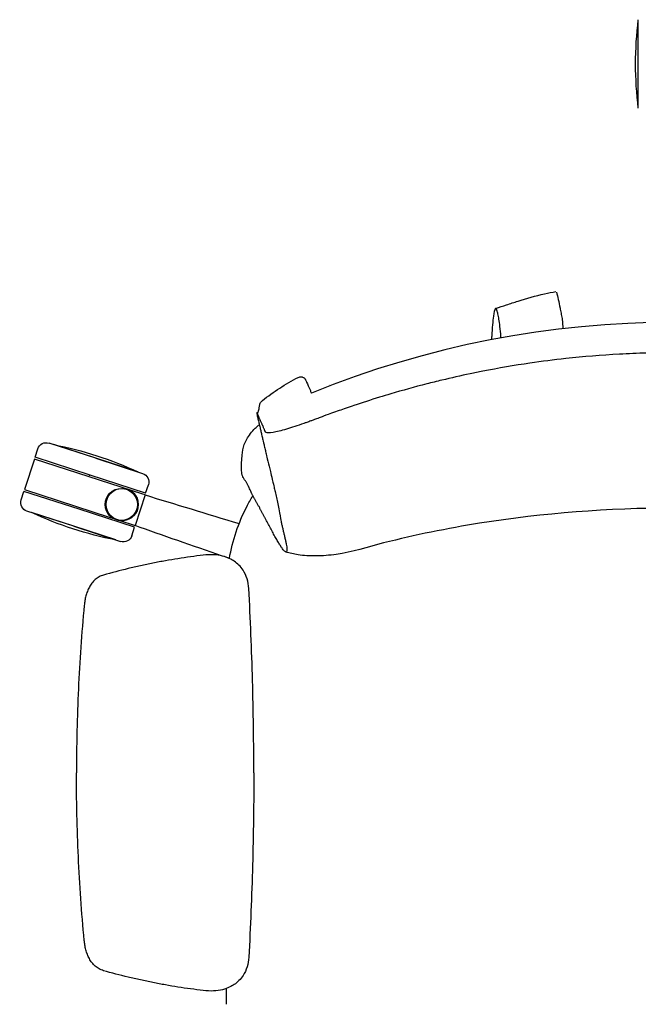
# Model space of a CAD drawing. Header units: metres. Extents: x 1.1 to 14.9, y -7.2 to 0.
# Tile 15 of 22: x 7.947 to 8.293, y -2.544 to -1.993. Entities that reach past the tile are written whole.
import ezdxf

# ---------------------------------------------------------------- set-up
doc = ezdxf.new("R2010")
doc.units = ezdxf.units.M
doc.header["$MEASUREMENT"] = 0
doc.layers.add('2D_Any', color=251, linetype='Continuous')
doc.layers.add('72_AIX_TNKFLEX_D3_FLEX_RUEDA_ESTANDAR', color=7, linetype='Continuous')

# ---------------------------------------------------------------- blocks, each defined once
blk = doc.blocks.new('72AIX_TNKFLEX_D3_CRON_RUEDA_1')
blk.add_circle((0, 0), 0.009000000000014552)
blk.add_point((0.009999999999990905, 0.02200000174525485, -0.06900000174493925))
blk = doc.blocks.new('2D_fLEX')
at = {"layer": '2D_Any'}
for p, q in [((-0.01960123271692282, 0.6612679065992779), (-0.01960123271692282, 0.6860159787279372)), ((-0.01960123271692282, 0.636519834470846), (-0.01960123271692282, 0.6612679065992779)), ((-0.3568676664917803, 0.441306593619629), (-0.3553230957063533, 0.4460602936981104)), ((-0.322867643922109, 0.4407756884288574), (-0.3490227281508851, 0.4492704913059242)), ((-0.32286764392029, 0.4407756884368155), (-0.3464044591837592, 0.4484232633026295)), ((-0.3259583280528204, 0.4312635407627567), (-0.3568676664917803, 0.4413065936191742)), ((-0.3228676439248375, 0.4407756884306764), (-0.2967146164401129, 0.4322745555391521)), ((-0.2993308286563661, 0.4331281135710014), (-0.3228676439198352, 0.4407756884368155)), ((-0.3571766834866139, 0.4403555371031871), (-0.3627389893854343, 0.4232365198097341)), ((-0.2965313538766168, 0.4206506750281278), (-0.3571766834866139, 0.4403555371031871)), ((-0.2950489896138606, 0.4212204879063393), (-0.3259583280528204, 0.4312635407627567)), ((-0.2950489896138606, 0.421220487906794), (-0.2935044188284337, 0.4259741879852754)), ((-0.3645925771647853, 0.417531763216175), (-0.3630480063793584, 0.4222854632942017)), ((-0.3321386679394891, 0.4122424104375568), (-0.3630480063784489, 0.4222854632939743)), ((-0.3627389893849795, 0.4232365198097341), (-0.3153736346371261, 0.4078465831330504)), ((-0.2953580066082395, 0.4202694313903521), (-0.3009203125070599, 0.4031504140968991)), ((-0.2953580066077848, 0.4202694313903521), (-0.2965313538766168, 0.4206506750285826)), ((-0.3352293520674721, 0.4027302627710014), (-0.3613823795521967, 0.4112313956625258)), ((-0.3352293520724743, 0.4027302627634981), (-0.3587661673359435, 0.4103778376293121)), ((-0.3012293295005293, 0.4021993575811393), (-0.3321386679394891, 0.4122424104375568)), ((-0.3153736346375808, 0.4078465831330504), (-0.3134762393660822, 0.4072300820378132)), ((-0.3352293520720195, 0.4027302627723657), (-0.3090742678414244, 0.3942354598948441)), ((-0.3116925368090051, 0.3950826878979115), (-0.3352293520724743, 0.4027302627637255)), ((-0.3134646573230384, 0.4072263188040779), (-0.3134646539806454, 0.4072263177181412)), ((-0.3134646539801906, 0.4072263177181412), (-0.3109064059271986, 0.4063950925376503)), ((-0.3109064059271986, 0.4063950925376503), (-0.310465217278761, 0.4062517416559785)), ((-0.3104652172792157, 0.4062517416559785), (-0.3100746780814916, 0.4061248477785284)), ((-0.3100746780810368, 0.4061248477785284), (-0.3009203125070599, 0.4031504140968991)), ((-0.3027739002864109, 0.3974456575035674), (-0.301229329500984, 0.4021993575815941))]:
    blk.add_line(p, q, dxfattribs=at)
blk.add_circle((-0.3081252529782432, 0.4149546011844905, -0.005026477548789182), 0.00900000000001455, dxfattribs=at)
at = {"layer": '2D_Any', "extrusion": (0, 0, -1)}
for centre, radius, start, end in [((-0.1840320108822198, 0.6612679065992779), 0.205131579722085, 353.070678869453, 6.929321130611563), ((0.3505678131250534, 0.4445152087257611), 0.004999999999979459, 18.00000000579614, 108.0000000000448), ((0.3857937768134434, 0.2471089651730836), 0.2051315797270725, 101.0706788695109, 114.9293211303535), ((0.2982597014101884, 0.4275192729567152), 0.005000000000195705, 108.0000000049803, 197.9999999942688), ((0.3598372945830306, 0.4159866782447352), 0.005000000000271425, 287.999999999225, 17.99999999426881), ((0.2723032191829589, 0.5963969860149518), 0.205131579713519, 281.0706788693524, 294.9293211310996), ((0.3075291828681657, 0.3989907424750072), 0.004999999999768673, 197.9999999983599, 287.9999999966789)]:
    blk.add_arc(centre, radius, start, end, dxfattribs=at)
at = {"layer": '2D_Any'}
for centre, radius, start, end in [((2.800171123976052e-05, -0.02102745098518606), 0.5378386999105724, 67.8315600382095, 112.1087343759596), ((-0.3081252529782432, 0.4149546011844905), 0.008999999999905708, 254.3163057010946, 60.4856897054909), ((-0.308125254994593, 0.4149545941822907), 0.008999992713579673, 253.6228429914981, 254.3163060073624)]:
    blk.add_arc(centre, radius, start, end, dxfattribs=at)
for centre, major_axis, ratio, start_param, end_param in [((-0.2077738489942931, 0.4820678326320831), (0.003001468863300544, 0.000335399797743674), 0.9963552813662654, 0.2356565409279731, 0.3256783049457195), ((-0.1914195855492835, 0.4789659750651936), (-0.0008538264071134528, 0.002875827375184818), 9.462662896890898e-05, 2.608948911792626e-06, 0.004773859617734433), ((-0.1742104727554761, 0.4633199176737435), (-0.003531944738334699, 0.007178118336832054), 0.1061957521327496, -0.03428790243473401, -1.96410534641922e-08), ((-0.2160832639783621, 0.4561650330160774), (0.002149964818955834, 0.001937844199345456), 0.0001098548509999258, -4.747172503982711e-07, 0.0004683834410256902), ((-0.3081252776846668, 0.4149545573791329), (0.004433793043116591, 0.007832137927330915), 0.0007170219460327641, 1.100533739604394e-08, 0.002868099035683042)]:
    blk.add_ellipse(centre, major_axis=major_axis, ratio=ratio, start_param=start_param, end_param=end_param, dxfattribs=at)
at = {"layer": '2D_Any', "extrusion": (0, 0, -1)}
blk.add_ellipse((-0.2052158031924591, 0.4762267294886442), major_axis=(0.002790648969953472, 0.001114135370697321), ratio=0.9957149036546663, start_param=-0.01381025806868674, end_param=0.0272822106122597, dxfattribs=at)
at = {"layer": '2D_Any'}
for points, knots in [([(-0.09934451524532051, 0.5245811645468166), (-0.0973456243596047, 0.5252510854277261), (-0.0953128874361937, 0.5259235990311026), (-0.09114101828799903, 0.5272810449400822), (-0.08898771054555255, 0.5279695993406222), (-0.0820075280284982, 0.5301506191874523), (-0.07714849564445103, 0.5316147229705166), (-0.06992093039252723, 0.533251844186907), (-0.06778628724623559, 0.5336700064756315), (-0.0656228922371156, 0.5339927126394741)], [0, 0, 0, 0, 0.00633566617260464, 0.00633566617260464, 0.01349146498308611, 0.01349146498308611, 0.02978367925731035, 0.02978367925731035, 0.03638421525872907, 0.03638421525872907, 0.03638421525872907, 0.03638421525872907]), ([(-0.06541081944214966, 0.5337486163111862), (-0.06502723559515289, 0.5323659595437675), (-0.06468956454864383, 0.5309664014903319), (-0.06401856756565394, 0.5279762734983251), (-0.06369385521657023, 0.5263845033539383), (-0.06318380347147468, 0.5238357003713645), (-0.06299776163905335, 0.5228933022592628), (-0.06260758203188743, 0.5209251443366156), (-0.06239715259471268, 0.519868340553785), (-0.06219457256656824, 0.5188775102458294)], [0, 0, 0, 0, 0.004304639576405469, 0.004304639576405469, 0.009504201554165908, 0.009504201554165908, 0.01246603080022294, 0.01246603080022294, 0.0155851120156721, 0.0155851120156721, 0.0155851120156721, 0.0155851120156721]), ([(-0.0985536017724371, 0.523292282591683), (-0.09859035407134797, 0.5234157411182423), (-0.09894274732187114, 0.5245995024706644), (-0.09963904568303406, 0.5250538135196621), (-0.1006493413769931, 0.5207590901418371), (-0.101308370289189, 0.5132729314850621), (-0.1016352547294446, 0.5076668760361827), (-0.1016733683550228, 0.5069825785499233)], [142.4320885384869, 142.4320885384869, 142.4320885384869, 142.4320885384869, 145.0307449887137, 167.3488695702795, 191.8412937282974, 220.5331145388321, 224.4008056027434, 224.4008056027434, 224.4008056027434, 224.4008056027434]), ([(-0.09634600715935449, 0.5079859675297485), (-0.09636814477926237, 0.5082977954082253), (-0.09652130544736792, 0.5103930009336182), (-0.09685450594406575, 0.5141855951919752), (-0.09743849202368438, 0.5185940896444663), (-0.09799068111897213, 0.5211767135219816), (-0.09839589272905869, 0.5226995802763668), (-0.0985536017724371, 0.523292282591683)], [59.45701128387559, 59.45701128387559, 59.45701128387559, 59.45701128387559, 64.2754460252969, 91.31461360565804, 112.7750438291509, 130.8895166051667, 142.4320885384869, 142.4320885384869, 142.4320885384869, 142.4320885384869]), ([(-0.06210857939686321, 0.5182480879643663), (-0.06198385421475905, 0.5169248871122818), (-0.06191826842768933, 0.5157475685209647), (-0.0618407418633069, 0.5141659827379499), (-0.06181892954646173, 0.5136625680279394), (-0.06180026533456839, 0.5131858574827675)], [0, 0, 0, 0, 0.004827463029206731, 0.004827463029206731, 0.007251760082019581, 0.007251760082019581, 0.007251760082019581, 0.007251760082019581]), ([(3.360993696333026e-05, 0.4998003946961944), (-0.004997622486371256, 0.4998001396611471), (-0.01002748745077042, 0.4997314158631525), (-0.02008675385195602, 0.4994567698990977), (-0.02511289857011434, 0.4992509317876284), (-0.04018178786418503, 0.4984279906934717), (-0.05020443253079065, 0.4976060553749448), (-0.06685508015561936, 0.4957853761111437), (-0.07350399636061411, 0.4949372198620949), (-0.08898082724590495, 0.4926717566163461), (-0.09777346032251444, 0.4911668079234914), (-0.1089089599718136, 0.4889786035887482), (-0.1112434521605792, 0.4885041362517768), (-0.1188877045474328, 0.4868996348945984), (-0.1241853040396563, 0.4857071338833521), (-0.1322575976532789, 0.4837687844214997), (-0.1350734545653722, 0.4830702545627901), (-0.1446722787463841, 0.4806073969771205), (-0.1514122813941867, 0.47874332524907), (-0.1601303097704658, 0.4761666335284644), (-0.1622181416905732, 0.4755368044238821), (-0.16929348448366, 0.4733606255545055), (-0.1740508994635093, 0.4718181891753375), (-0.1799756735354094, 0.4698174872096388), (-0.1814358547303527, 0.4693189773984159), (-0.1858600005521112, 0.4677947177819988), (-0.1879035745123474, 0.4670879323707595), (-0.1924563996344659, 0.4654435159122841), (-0.1934685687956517, 0.4650745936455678), (-0.1965057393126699, 0.4639513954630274), (-0.1972730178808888, 0.4636661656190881), (-0.1992166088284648, 0.4629406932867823), (-0.1997949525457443, 0.4627219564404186), (-0.2010494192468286, 0.4622526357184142), (-0.2015248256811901, 0.462075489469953), (-0.2022311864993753, 0.4618140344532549), (-0.202464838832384, 0.4617278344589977), (-0.2030726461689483, 0.4615044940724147), (-0.2034414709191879, 0.4613698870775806), (-0.2041987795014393, 0.4610952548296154), (-0.2045920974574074, 0.4609536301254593), (-0.2055195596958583, 0.4606219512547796), (-0.2060562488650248, 0.4604318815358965), (-0.2101090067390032, 0.4590113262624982), (-0.2134377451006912, 0.4579291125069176), (-0.2193435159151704, 0.4562046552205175), (-0.2218581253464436, 0.4555831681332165), (-0.2260083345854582, 0.4548848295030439), (-0.2271197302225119, 0.4549528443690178), (-0.2277619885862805, 0.4552161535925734), (-0.2278523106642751, 0.4552710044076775), (-0.2279900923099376, 0.455394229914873), (-0.2280352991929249, 0.4554550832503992), (-0.2281113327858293, 0.4556034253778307), (-0.2281274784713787, 0.4556541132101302), (-0.2282156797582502, 0.4558856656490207), (-0.2282358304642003, 0.4559414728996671), (-0.2283703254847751, 0.4562104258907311), (-0.2284517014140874, 0.4563694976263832), (-0.2285985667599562, 0.4567176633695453), (-0.2286351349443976, 0.4568742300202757), (-0.2288753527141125, 0.4573948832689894), (-0.228961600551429, 0.4575608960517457), (-0.2291828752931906, 0.4580648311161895), (-0.2292554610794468, 0.4582738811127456), (-0.2295506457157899, 0.4589912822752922), (-0.2296681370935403, 0.4592077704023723), (-0.2299228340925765, 0.4597419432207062), (-0.2300031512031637, 0.4599202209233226), (-0.2302008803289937, 0.4603959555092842), (-0.230307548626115, 0.4606647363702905), (-0.2305546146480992, 0.4612456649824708), (-0.230660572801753, 0.4614828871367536), (-0.2311421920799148, 0.4625594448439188), (-0.2311792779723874, 0.462667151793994), (-0.2315292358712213, 0.4634663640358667), (-0.2315844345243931, 0.463591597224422), (-0.231651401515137, 0.4637432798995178), (-0.2316687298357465, 0.4637824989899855), (-0.2317738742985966, 0.4640211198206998), (-0.2318653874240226, 0.4642307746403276), (-0.2319807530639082, 0.4644951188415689), (-0.2320153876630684, 0.4645744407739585), (-0.2320902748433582, 0.4647478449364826), (-0.2321307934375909, 0.4648424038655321), (-0.2322390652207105, 0.4650936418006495), (-0.2323143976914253, 0.4652669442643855), (-0.2324476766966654, 0.4655581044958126), (-0.2325065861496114, 0.465680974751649), (-0.2326057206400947, 0.4658784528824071), (-0.2326472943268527, 0.4659571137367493), (-0.2327021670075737, 0.4660517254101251), (-0.2327191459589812, 0.4660792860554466), (-0.2327881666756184, 0.4661825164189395), (-0.2328268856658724, 0.4662138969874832), (-0.2328523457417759, 0.4662064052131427)], [0, 0, 0, 0, 1.509369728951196, 1.509369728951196, 3.018978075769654, 3.018978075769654, 6.038004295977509, 6.038004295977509, 8.045456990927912, 8.045456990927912, 10.71213706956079, 10.71213706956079, 11.42054897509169, 11.42054897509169, 13.03543194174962, 13.03543194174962, 13.89046568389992, 13.89046568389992, 15.94446210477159, 15.94446210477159, 16.59211480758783, 16.59211480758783, 18.14505736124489, 18.14505736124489, 18.62549573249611, 18.62549573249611, 19.54529406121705, 19.54529406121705, 19.92912656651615, 19.92912656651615, 20.08358744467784, 20.08358744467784, 20.33250472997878, 20.33250472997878, 20.48196052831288, 20.48196052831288, 20.55593665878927, 20.55593665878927, 20.6746245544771, 20.6746245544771, 20.80294451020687, 20.80294451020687, 20.98127392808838, 20.98127392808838, 22.1595255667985, 22.1595255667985, 23.35081861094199, 23.35081861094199, 24.70846548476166, 24.70846548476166, 24.99997342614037, 24.99997342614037, 25.26813701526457, 25.26813701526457, 25.53513170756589, 25.53513170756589, 25.82969512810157, 25.82969512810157, 25.97650837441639, 25.97650837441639, 26.19714619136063, 26.19714619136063, 26.30772301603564, 26.30772301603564, 26.44205415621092, 26.44205415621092, 26.62878234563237, 26.62878234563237, 26.75444602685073, 26.75444602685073, 26.86240943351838, 26.86240943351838, 26.94736695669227, 26.94736695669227, 27.25597132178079, 27.25597132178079, 27.31444368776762, 27.31444368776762, 27.32628530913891, 27.32628530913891, 27.39293858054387, 27.39293858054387, 27.40758656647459, 27.40758656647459, 27.42453626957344, 27.42453626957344, 27.45336382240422, 27.45336382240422, 27.47984152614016, 27.47984152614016, 27.50321932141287, 27.50321932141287, 27.5147776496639, 27.5147776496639, 27.55371148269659, 27.55371148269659, 27.55371148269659, 27.55371148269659]), ([(-0.2097758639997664, 0.4860236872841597), (-0.2094623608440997, 0.4861838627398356), (-0.2091147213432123, 0.4862904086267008), (-0.2084734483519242, 0.4863766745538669), (-0.208170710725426, 0.4863696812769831), (-0.207661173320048, 0.4862910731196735), (-0.2074443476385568, 0.4862263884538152), (-0.2070582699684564, 0.4860709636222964), (-0.2068899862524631, 0.4859779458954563), (-0.2065577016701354, 0.4857637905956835), (-0.2064165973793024, 0.4856444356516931), (-0.2061401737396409, 0.4853855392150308), (-0.2060373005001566, 0.4852608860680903), (-0.2057653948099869, 0.484910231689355), (-0.2056647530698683, 0.484732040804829), (-0.2053054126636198, 0.4840696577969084), (-0.205126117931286, 0.4836203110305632), (-0.2049337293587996, 0.4830920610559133)], [0, 0, 0, 0, 0.001094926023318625, 0.001094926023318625, 0.002074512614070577, 0.002074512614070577, 0.002961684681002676, 0.002961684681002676, 0.003924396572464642, 0.003924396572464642, 0.005259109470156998, 0.005259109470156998, 0.007267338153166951, 0.007267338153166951, 0.01168658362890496, 0.01168658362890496, 0.02429162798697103, 0.02429162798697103, 0.02429162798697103, 0.02429162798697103]), ([(-0.2097758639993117, 0.4860236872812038), (-0.209775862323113, 0.4860236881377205), (-0.2097758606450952, 0.4860236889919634), (-0.209775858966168, 0.4860236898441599), (-0.209775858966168, 0.4860236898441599), (-0.2097758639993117, 0.4860236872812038), (-0.2097758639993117, 0.4860236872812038)], [31.15404722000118, 31.15404722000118, 31.15404722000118, 31.15404722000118, 31.1553392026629, 31.1553392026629, 31.1553392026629, 31.15533920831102, 31.15533920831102, 31.15533920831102, 31.15533920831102]), ([(-0.2321624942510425, 0.4664066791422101), (-0.231777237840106, 0.4677256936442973), (-0.23167451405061, 0.4682968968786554), (-0.2315205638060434, 0.4691591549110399), (-0.2314670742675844, 0.4694592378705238), (-0.2313549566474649, 0.4700706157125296), (-0.2312954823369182, 0.4703848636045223), (-0.2312368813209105, 0.4706804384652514)], [0, 0, 0, 0, 0.001740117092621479, 0.001740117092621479, 0.002650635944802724, 0.002650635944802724, 0.003606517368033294, 0.003606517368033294, 0.003606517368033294, 0.003606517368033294]), ([(-0.231236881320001, 0.4706804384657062), (-0.2312368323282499, 0.4706806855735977), (-0.2312367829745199, 0.4706809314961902), (-0.2312367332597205, 0.4706811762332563), (-0.2312367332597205, 0.4706811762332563), (-0.231236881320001, 0.4706804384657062), (-0.231236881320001, 0.4706804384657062)], [35.55275655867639, 35.55275655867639, 35.55275655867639, 35.55275655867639, 35.58255812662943, 35.58255812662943, 35.58255812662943, 35.5825588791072, 35.5825588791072, 35.5825588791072, 35.5825588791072]), ([(-0.231236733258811, 0.4706811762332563), (-0.2311889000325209, 0.4709166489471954), (-0.231107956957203, 0.4712211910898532), (-0.2308424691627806, 0.4718246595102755), (-0.2306732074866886, 0.4721127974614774), (-0.2302693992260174, 0.4726272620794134), (-0.2300353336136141, 0.4728647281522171), (-0.229755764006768, 0.4730883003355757)], [0, 0, 0, 0, 0.001376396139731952, 0.001376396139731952, 0.002585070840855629, 0.002585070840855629, 0.003728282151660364, 0.003728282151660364, 0.003728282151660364, 0.003728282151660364]), ([(-0.229755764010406, 0.473088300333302), (-0.2297555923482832, 0.4730884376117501), (-0.2297554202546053, 0.4730885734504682), (-0.2297552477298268, 0.4730887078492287), (-0.2297552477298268, 0.4730887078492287), (-0.229755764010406, 0.473088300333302), (-0.229755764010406, 0.473088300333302)], [37.82206296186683, 37.82206296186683, 37.82206296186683, 37.82206296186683, 37.85586373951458, 37.85586373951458, 37.85586373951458, 37.85586439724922, 37.85586439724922, 37.85586439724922, 37.85586439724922]), ([(-0.2328523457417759, 0.4662064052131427), (-0.2328550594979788, 0.4662056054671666), (-0.232857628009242, 0.4662043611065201), (-0.2328993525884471, 0.4661754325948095), (-0.2329023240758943, 0.4660319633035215), (-0.2328301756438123, 0.4654575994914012), (-0.2327409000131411, 0.464982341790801), (-0.2325434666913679, 0.4640675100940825), (-0.2324700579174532, 0.4637402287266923), (-0.2322195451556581, 0.4626560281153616), (-0.2320536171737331, 0.4619712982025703), (-0.2317522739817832, 0.4606997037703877), (-0.2316785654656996, 0.4603859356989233), (-0.2315679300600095, 0.4599136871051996), (-0.2315267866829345, 0.4597378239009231), (-0.231406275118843, 0.4592212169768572), (-0.2313262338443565, 0.4588763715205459), (-0.2309973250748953, 0.4574612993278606), (-0.2309110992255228, 0.4570946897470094), (-0.2305432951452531, 0.4555464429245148), (-0.2303882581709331, 0.454899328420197), (-0.2300895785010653, 0.4536434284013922), (-0.2299835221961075, 0.4531955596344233), (-0.2297799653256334, 0.4523341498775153), (-0.2296946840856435, 0.4519725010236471), (-0.2294458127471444, 0.4509143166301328), (-0.2292494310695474, 0.4500707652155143), (-0.2286450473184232, 0.4475023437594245), (-0.22843640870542, 0.4466213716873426), (-0.2280328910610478, 0.4449174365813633), (-0.2278392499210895, 0.444099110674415), (-0.2272339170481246, 0.4415326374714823), (-0.2272334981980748, 0.4415277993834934), (-0.2262180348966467, 0.4372196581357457), (-0.2257912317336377, 0.435411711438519), (-0.2249831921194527, 0.4319849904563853), (-0.2247504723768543, 0.4309977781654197), (-0.2232386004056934, 0.4245857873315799), (-0.2231372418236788, 0.4241564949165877), (-0.2221238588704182, 0.4198606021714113), (-0.2216191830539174, 0.4177212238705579), (-0.2210701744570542, 0.415393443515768)], [27.55371148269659, 27.55371148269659, 27.55371148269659, 27.55371148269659, 27.5578719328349, 27.5578719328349, 27.62548724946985, 27.62548724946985, 27.70522600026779, 27.70522600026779, 27.74266060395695, 27.74266060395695, 27.81993418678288, 27.81993418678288, 27.84588686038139, 27.84588686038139, 27.85995839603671, 27.85995839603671, 27.88967802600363, 27.88967802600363, 27.98063562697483, 27.98063562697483, 28.06264292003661, 28.06264292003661, 28.1087465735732, 28.1087465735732, 28.14264091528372, 28.14264091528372, 28.20856236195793, 28.20856236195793, 28.24269221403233, 28.24269221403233, 28.27580351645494, 28.27580351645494, 28.34241326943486, 28.34241326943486, 28.3969041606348, 28.3969041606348, 28.43097592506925, 28.43097592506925, 28.49751527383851, 28.49751527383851, 28.57060894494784, 28.57060894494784, 28.57060894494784, 28.57060894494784]), ([(-0.2406510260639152, 0.4454679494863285), (-0.2403831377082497, 0.4474133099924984), (-0.2396287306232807, 0.4494450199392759), (-0.2373124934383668, 0.4535155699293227), (-0.2356985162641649, 0.4556147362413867), (-0.2331653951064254, 0.4581595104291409), (-0.2325482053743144, 0.458737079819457), (-0.2319011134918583, 0.4593011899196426)], [0, 0, 0, 0, 0.009008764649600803, 0.009008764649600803, 0.01811997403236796, 0.01811997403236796, 0.0208408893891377, 0.0208408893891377, 0.0208408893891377, 0.0208408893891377]), ([(-0.2357660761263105, 0.4213046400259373), (-0.2359256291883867, 0.4216404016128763), (-0.2360819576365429, 0.4219771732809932), (-0.2362372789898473, 0.4223144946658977), (-0.2363529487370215, 0.4225657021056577), (-0.2364680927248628, 0.4228172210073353), (-0.2365836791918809, 0.4230688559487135), (-0.2367891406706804, 0.4235161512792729), (-0.2369960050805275, 0.4239638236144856), (-0.2372097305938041, 0.4244107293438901), (-0.2372776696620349, 0.424552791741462), (-0.2373462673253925, 0.4246947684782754), (-0.2374157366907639, 0.4248366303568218), (-0.2374600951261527, 0.4249272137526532), (-0.2375048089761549, 0.4250177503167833), (-0.2375499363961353, 0.4251082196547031), (-0.237665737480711, 0.42534037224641), (-0.2377843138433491, 0.4255720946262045), (-0.237906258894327, 0.4258029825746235), (-0.2380282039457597, 0.4260338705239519), (-0.2381536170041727, 0.4262639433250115), (-0.2382833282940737, 0.4264928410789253), (-0.2383015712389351, 0.4265250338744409), (-0.2383198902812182, 0.426557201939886), (-0.2383382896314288, 0.4265893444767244), (-0.2384507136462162, 0.426785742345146), (-0.2385661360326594, 0.4269811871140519), (-0.2386844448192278, 0.4271757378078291), (-0.2388221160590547, 0.4274021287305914), (-0.2389637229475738, 0.4276273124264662), (-0.23910826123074, 0.4278512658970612), (-0.2392052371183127, 0.4280015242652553), (-0.2393032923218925, 0.4281512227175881), (-0.2394022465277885, 0.4283003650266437), (-0.239598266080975, 0.4285958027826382), (-0.2397978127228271, 0.4288890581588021), (-0.2399904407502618, 0.4291839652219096), (-0.2401353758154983, 0.429405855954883), (-0.2402770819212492, 0.4296287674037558), (-0.2404098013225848, 0.4298541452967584), (-0.2404365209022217, 0.4298995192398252), (-0.2404628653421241, 0.4299449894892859), (-0.2404887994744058, 0.4299905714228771), (-0.2405916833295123, 0.4301714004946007), (-0.2406881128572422, 0.4303539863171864), (-0.2407747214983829, 0.4305395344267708), (-0.240883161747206, 0.4307718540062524), (-0.2409762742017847, 0.4310088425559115), (-0.2410474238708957, 0.4312526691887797), (-0.2410994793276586, 0.4314310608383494), (-0.2411399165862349, 0.4316131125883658), (-0.241165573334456, 0.4317994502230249), (-0.241170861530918, 0.4318378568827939), (-0.2411755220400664, 0.4318764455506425), (-0.2411795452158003, 0.431915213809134)], [0, 0, 0, 0, 0.0716480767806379, 0.0716480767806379, 0.0716480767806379, 0.1250052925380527, 0.1250052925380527, 0.1250052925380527, 0.219850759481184, 0.219850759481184, 0.219850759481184, 0.2500002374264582, 0.2500002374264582, 0.2500002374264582, 0.269251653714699, 0.269251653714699, 0.269251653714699, 0.318652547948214, 0.318652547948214, 0.318652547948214, 0.368053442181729, 0.368053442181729, 0.368053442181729, 0.375001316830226, 0.375001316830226, 0.375001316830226, 0.417454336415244, 0.417454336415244, 0.417454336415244, 0.46685523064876, 0.46685523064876, 0.46685523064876, 0.5000000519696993, 0.5000000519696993, 0.5000000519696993, 0.56565701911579, 0.56565701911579, 0.56565701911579, 0.615057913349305, 0.615057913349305, 0.615057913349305, 0.6250034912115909, 0.6250034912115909, 0.6250034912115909, 0.664458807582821, 0.664458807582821, 0.664458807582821, 0.713859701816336, 0.713859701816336, 0.713859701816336, 0.7500030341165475, 0.7500030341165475, 0.7500030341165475, 0.7574526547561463, 0.7574526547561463, 0.7574526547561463, 0.7574526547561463]), ([(-0.2482422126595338, 0.3847622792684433), (-0.2463979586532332, 0.3948369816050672), (-0.2431648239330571, 0.4047163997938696), (-0.2374226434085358, 0.4157755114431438), (-0.2362653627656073, 0.4178267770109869), (-0.2350435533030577, 0.4198355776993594)], [0.01045029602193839, 0.01045029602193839, 0.01045029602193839, 0.01045029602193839, 0.04094457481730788, 0.04094457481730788, 0.0480468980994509, 0.0480468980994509, 0.0480468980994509, 0.0480468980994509]), ([(-0.2210701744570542, 0.4153934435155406), (-0.2196787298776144, 0.4068467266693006), (-0.2192464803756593, 0.4050141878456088), (-0.218658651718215, 0.4025197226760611), (-0.2181884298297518, 0.40053040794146), (-0.2178003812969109, 0.3988790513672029), (-0.2174884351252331, 0.397553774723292), (-0.2172513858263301, 0.3965538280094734), (-0.2170129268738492, 0.3955519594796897), (-0.216781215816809, 0.3945651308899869), (-0.2165699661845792, 0.3936213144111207), (-0.2163311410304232, 0.3924524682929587), (-0.2161221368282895, 0.3911811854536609), (-0.2160059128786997, 0.3899522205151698), (-0.216032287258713, 0.3890446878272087), (-0.2162061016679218, 0.3884824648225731), (-0.2165331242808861, 0.3882916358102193), (-0.2170219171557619, 0.3885005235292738), (-0.2176727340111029, 0.3891165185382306), (-0.2184742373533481, 0.3901130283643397), (-0.2194160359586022, 0.3914624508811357), (-0.2204978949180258, 0.3931658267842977), (-0.2215158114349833, 0.3948872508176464), (-0.2224018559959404, 0.3964482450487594), (-0.2233314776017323, 0.3981211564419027), (-0.2245512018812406, 0.4003726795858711), (-0.2260330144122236, 0.4031426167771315), (-0.2272682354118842, 0.4054268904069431), (-0.2282401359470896, 0.4072437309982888), (-0.2289564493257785, 0.408607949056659), (-0.2296636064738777, 0.4099765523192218), (-0.2303728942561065, 0.4113475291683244), (-0.2310956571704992, 0.4127187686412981), (-0.2318418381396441, 0.4140865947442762), (-0.2326128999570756, 0.4154493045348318), (-0.2333954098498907, 0.4168089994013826), (-0.2341654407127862, 0.4181709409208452), (-0.2349005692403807, 0.4195406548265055), (-0.2354232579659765, 0.4205876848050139), (-0.2357056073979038, 0.4211773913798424), (-0.2357660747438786, 0.4213046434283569)], [0, 0, 0, 0, 0.0622580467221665, 0.0974619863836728, 0.132665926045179, 0.167869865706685, 0.185471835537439, 0.203073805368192, 0.220675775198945, 0.238277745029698, 0.255879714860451, 0.273481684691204, 0.308685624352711, 0.343889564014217, 0.379093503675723, 0.41429744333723, 0.449501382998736, 0.484705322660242, 0.519909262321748, 0.555113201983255, 0.590317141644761, 0.625521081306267, 0.660725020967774, 0.678326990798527, 0.69592896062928, 0.731132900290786, 0.766336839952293, 0.801540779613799, 0.819142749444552, 0.836744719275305, 0.854346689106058, 0.871948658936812, 0.889550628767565, 0.907152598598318, 0.924754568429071, 0.942356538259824, 0.959958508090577, 0.97756047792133, 0.995162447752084, 1, 1, 1, 1]), ([(3.378446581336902e-05, 0.4129164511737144), (-0.03619910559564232, 0.4128931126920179), (-0.07258865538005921, 0.4101040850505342), (-0.1264027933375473, 0.4015512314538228), (-0.1443281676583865, 0.397873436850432), (-0.1708361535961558, 0.3911915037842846), (-0.1795239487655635, 0.3882068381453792), (-0.1922614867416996, 0.3864966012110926), (-0.1960930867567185, 0.3861852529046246), (-0.2032502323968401, 0.386105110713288), (-0.206601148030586, 0.3863117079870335), (-0.2110041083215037, 0.3869889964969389), (-0.2121717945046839, 0.3872092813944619), (-0.2144522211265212, 0.38773168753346), (-0.2155481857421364, 0.3880340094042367), (-0.2167005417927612, 0.3883822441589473)], [0, 0, 0, 0, 0.1086992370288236, 0.1086992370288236, 0.1636896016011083, 0.1636896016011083, 0.1909077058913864, 0.1909077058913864, 0.202352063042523, 0.202352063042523, 0.2124360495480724, 0.2124360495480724, 0.2161427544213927, 0.2161427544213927, 0.2198831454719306, 0.2198831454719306, 0.2198831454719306, 0.2198831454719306]), ([(-0.2628658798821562, 0.3865868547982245), (-0.2652171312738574, 0.3862898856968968), (-0.2675686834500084, 0.385994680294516), (-0.2699166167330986, 0.3856727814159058), (-0.2722645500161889, 0.3853508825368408), (-0.2746088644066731, 0.3850022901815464), (-0.2769496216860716, 0.3846314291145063), (-0.2792903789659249, 0.384260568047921), (-0.2816275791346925, 0.3838674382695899), (-0.2839606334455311, 0.3834510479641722), (-0.2862936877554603, 0.3830346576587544), (-0.2886225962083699, 0.3825950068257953), (-0.2909469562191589, 0.3821324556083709), (-0.2932713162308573, 0.3816699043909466), (-0.2955911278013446, 0.3811844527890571), (-0.2979058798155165, 0.3806759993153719), (-0.3002206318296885, 0.3801675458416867), (-0.3025303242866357, 0.3796360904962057), (-0.3048344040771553, 0.3790813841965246), (-0.3094425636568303, 0.3779719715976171), (-0.3140282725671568, 0.3767695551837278), (-0.3185909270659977, 0.3754856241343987)], [-0.5, -0.5, -0.5, -0.5, -0.4375, -0.4375, -0.4375, -0.375, -0.375, -0.375, -0.3125, -0.3125, -0.3125, -0.25, -0.25, -0.25, -0.1875, -0.1875, -0.1875, -0.125, -0.125, -0.125, 0, 0, 0, 0]), ([(-0.2373807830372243, 0.3680036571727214), (-0.237480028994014, 0.3698064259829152), (-0.2377779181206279, 0.3716010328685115), (-0.238839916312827, 0.3750634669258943), (-0.2395959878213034, 0.376712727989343), (-0.2419288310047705, 0.3802619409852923), (-0.2436045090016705, 0.3819369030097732), (-0.2469984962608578, 0.3842212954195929), (-0.2491042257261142, 0.3853646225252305), (-0.255148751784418, 0.3868704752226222), (-0.2587319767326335, 0.387108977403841), (-0.2628658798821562, 0.3865868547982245)], [0, 0, 0, 0, 0.5416525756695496, 0.5416525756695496, 1.082176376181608, 1.082176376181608, 1.803839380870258, 1.803839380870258, 2.319924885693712, 2.319924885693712, 2.848568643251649, 2.848568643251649, 2.848568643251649, 2.848568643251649]), ([(-0.3185909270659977, 0.3754856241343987), (-0.3194476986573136, 0.3752445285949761), (-0.3202776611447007, 0.3749069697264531), (-0.3210576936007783, 0.3744786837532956), (-0.3218377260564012, 0.3740503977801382), (-0.3225678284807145, 0.3735313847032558), (-0.3232347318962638, 0.3729420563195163), (-0.3239016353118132, 0.3723527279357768), (-0.3245053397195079, 0.3716930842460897), (-0.3250473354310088, 0.3709869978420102), (-0.3255893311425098, 0.3702809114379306), (-0.3260696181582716, 0.3695283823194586), (-0.3264942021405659, 0.3687461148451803), (-0.3269187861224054, 0.3679638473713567), (-0.3272876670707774, 0.367151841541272), (-0.3276083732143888, 0.3663215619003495), (-0.3279290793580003, 0.3654912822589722), (-0.328201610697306, 0.3646427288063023), (-0.3284331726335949, 0.3637832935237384), (-0.3286647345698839, 0.3629238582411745), (-0.3288553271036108, 0.3620535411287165), (-0.3290083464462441, 0.3611767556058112), (-0.3291613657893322, 0.3602999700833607), (-0.3292768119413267, 0.3594167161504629), (-0.3293590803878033, 0.3585304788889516)], [-1, -1, -1, -1, -0.875, -0.875, -0.875, -0.75, -0.75, -0.75, -0.625, -0.625, -0.625, -0.5, -0.5, -0.5, -0.375, -0.375, -0.375, -0.25, -0.25, -0.25, -0.125, -0.125, -0.125, 0, 0, 0, 0]), ([(-0.2345673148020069, 0.2648701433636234), (-0.2345673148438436, 0.2648838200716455), (-0.2345673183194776, 0.2670463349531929), (-0.2345662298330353, 0.2713576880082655), (-0.2346125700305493, 0.2799529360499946), (-0.2347601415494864, 0.2949941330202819), (-0.2351998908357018, 0.3164785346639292), (-0.2360821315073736, 0.3422500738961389), (-0.2369083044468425, 0.3594213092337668), (-0.2373807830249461, 0.3680036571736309)], [0.4998011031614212, 0.4998011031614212, 0.4998011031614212, 0.4998011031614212, 0.5, 0.53125, 0.5625, 0.625, 0.75, 0.875, 1, 1, 1, 1]), ([(-0.3293590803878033, 0.3585304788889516), (-0.3300812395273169, 0.3507510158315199), (-0.3307241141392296, 0.3429640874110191), (-0.3312723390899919, 0.3351704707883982), (-0.3318205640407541, 0.3273768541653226), (-0.3322741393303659, 0.3195765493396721), (-0.3326370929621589, 0.3117720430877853), (-0.333000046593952, 0.3039675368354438), (-0.3332723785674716, 0.2961588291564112), (-0.3334494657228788, 0.2883479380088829), (-0.333538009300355, 0.2844424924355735), (-0.3336027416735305, 0.280536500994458), (-0.3336450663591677, 0.2766302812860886), (-0.3336662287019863, 0.2746771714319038), (-0.3336817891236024, 0.2727240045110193), (-0.333694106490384, 0.2707708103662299), (-0.3337064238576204, 0.2688176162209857), (-0.3337154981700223, 0.2668643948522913), (-0.3337154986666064, 0.2649111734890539)], [-1, -1, -1, -1, -0.875, -0.875, -0.875, -0.75, -0.75, -0.75, -0.625, -0.625, -0.625, -0.5625, -0.5625, -0.5625, -0.53125, -0.53125, -0.53125, -0.5, -0.5, -0.5, -0.5]), ([(-0.3293590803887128, 0.1712112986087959), (-0.3300812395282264, 0.1789907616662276), (-0.3307241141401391, 0.1867776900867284), (-0.3312723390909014, 0.1945713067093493), (-0.3318205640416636, 0.202364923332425), (-0.3322741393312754, 0.2101652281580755), (-0.3326370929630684, 0.2179697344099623), (-0.3330000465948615, 0.2257742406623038), (-0.3332723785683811, 0.2335829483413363), (-0.3334494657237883, 0.2413938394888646), (-0.3335380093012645, 0.245299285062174), (-0.33360274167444, 0.2492052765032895), (-0.3336450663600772, 0.253111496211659), (-0.3336662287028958, 0.2550646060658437), (-0.3336817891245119, 0.2570177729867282), (-0.3336941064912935, 0.2589709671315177), (-0.3337064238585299, 0.2609241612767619), (-0.3337154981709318, 0.2628773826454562), (-0.3337154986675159, 0.2648306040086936)], [-1, -1, -1, -1, -0.875, -0.875, -0.875, -0.75, -0.75, -0.75, -0.625, -0.625, -0.625, -0.5625, -0.5625, -0.5625, -0.53125, -0.53125, -0.53125, -0.5, -0.5, -0.5, -0.5]), ([(-0.2345673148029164, 0.2648716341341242), (-0.2345673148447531, 0.2648579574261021), (-0.2345673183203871, 0.2626954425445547), (-0.2345662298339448, 0.258384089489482), (-0.2346125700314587, 0.2497888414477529), (-0.2347601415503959, 0.2347476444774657), (-0.2351998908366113, 0.2132632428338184), (-0.2360821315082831, 0.1874917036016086), (-0.236908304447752, 0.1703204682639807), (-0.2373807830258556, 0.1617381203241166)], [0.4998011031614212, 0.4998011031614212, 0.4998011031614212, 0.4998011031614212, 0.5, 0.53125, 0.5625, 0.625, 0.75, 0.875, 1, 1, 1, 1]), ([(-0.3185909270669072, 0.1542561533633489), (-0.3194476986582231, 0.1544972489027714), (-0.3202776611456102, 0.1548348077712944), (-0.3210576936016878, 0.1552630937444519), (-0.3218377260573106, 0.1556913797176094), (-0.322567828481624, 0.1562103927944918), (-0.3232347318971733, 0.1567997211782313), (-0.3239016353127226, 0.1573890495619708), (-0.3245053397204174, 0.1580486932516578), (-0.3250473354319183, 0.1587547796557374), (-0.3255893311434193, 0.1594608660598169), (-0.3260696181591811, 0.1602133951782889), (-0.3264942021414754, 0.1609956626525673), (-0.3269187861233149, 0.1617779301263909), (-0.3272876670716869, 0.1625899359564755), (-0.3276083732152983, 0.1634202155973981), (-0.3279290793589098, 0.1642504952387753), (-0.3282016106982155, 0.1650990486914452), (-0.3284331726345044, 0.1659584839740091), (-0.3286647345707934, 0.1668179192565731), (-0.3288553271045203, 0.1676882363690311), (-0.3290083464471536, 0.1685650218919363), (-0.3291613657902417, 0.1694418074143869), (-0.3292768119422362, 0.1703250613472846), (-0.3293590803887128, 0.1712112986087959)], [-1, -1, -1, -1, -0.875, -0.875, -0.875, -0.75, -0.75, -0.75, -0.625, -0.625, -0.625, -0.5, -0.5, -0.5, -0.375, -0.375, -0.375, -0.25, -0.25, -0.25, -0.125, -0.125, -0.125, 0, 0, 0, 0]), ([(-0.2373807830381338, 0.1617381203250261), (-0.2374800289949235, 0.1599353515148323), (-0.2377779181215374, 0.158140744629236), (-0.2388399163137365, 0.1546783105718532), (-0.2395959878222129, 0.1530290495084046), (-0.24192883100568, 0.1494798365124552), (-0.24360450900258, 0.1478048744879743), (-0.2469984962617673, 0.1455204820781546), (-0.2491042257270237, 0.144377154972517), (-0.2551487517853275, 0.1428713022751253), (-0.258731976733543, 0.1426328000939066), (-0.2628658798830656, 0.143154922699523)], [0, 0, 0, 0, 0.5416525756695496, 0.5416525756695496, 1.082176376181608, 1.082176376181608, 1.803839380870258, 1.803839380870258, 2.319924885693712, 2.319924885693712, 2.848568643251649, 2.848568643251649, 2.848568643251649, 2.848568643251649]), ([(-0.2628658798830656, 0.143154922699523), (-0.2652171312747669, 0.1434518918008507), (-0.2675686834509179, 0.1437470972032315), (-0.2699166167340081, 0.1440689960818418), (-0.2722645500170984, 0.1443908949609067), (-0.2746088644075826, 0.1447394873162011), (-0.2769496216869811, 0.1451103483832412), (-0.2792903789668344, 0.1454812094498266), (-0.281627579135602, 0.1458743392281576), (-0.2839606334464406, 0.1462907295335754), (-0.2862936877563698, 0.1467071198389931), (-0.2886225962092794, 0.1471467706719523), (-0.2909469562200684, 0.1476093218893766), (-0.2932713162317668, 0.1480718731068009), (-0.2955911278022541, 0.1485573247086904), (-0.297905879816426, 0.1490657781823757), (-0.300220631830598, 0.1495742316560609), (-0.3025303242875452, 0.1501056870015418), (-0.3048344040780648, 0.1506603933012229), (-0.3094425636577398, 0.1517698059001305), (-0.3140282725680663, 0.1529722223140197), (-0.3185909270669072, 0.1542561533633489)], [-0.5, -0.5, -0.5, -0.5, -0.4375, -0.4375, -0.4375, -0.375, -0.375, -0.375, -0.3125, -0.3125, -0.3125, -0.25, -0.25, -0.25, -0.1875, -0.1875, -0.1875, -0.125, -0.125, -0.125, 0, 0, 0, 0])]:
    blk.add_open_spline(points, degree=3, knots=knots, dxfattribs=at)
for points in [[(-0.062194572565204, 0.5188775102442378), (-0.06216099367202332, 0.5187132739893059), (-0.0621326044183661, 0.5185029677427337), (-0.06210857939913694, 0.5182480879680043)], [(-0.2200923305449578, 0.4799955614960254), (-0.2167248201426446, 0.4821317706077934), (-0.2133580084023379, 0.4842056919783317), (-0.2097758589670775, 0.4860236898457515)], [(-0.2297552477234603, 0.4730887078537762), (-0.2266156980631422, 0.475534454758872), (-0.2234672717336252, 0.4778546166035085), (-0.2200923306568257, 0.4799955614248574)], [(-0.2050377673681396, 0.4833420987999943), (-0.2045014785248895, 0.4822005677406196), (-0.2038365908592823, 0.4806828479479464), (-0.2031253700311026, 0.4790061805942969)], [(-0.2031253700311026, 0.4790061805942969), (-0.2029010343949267, 0.4784773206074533), (-0.2026720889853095, 0.4779326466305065), (-0.202441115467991, 0.4773789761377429)], [(-0.1922806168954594, 0.4818364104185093), (-0.1922782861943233, 0.4818371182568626), (-0.1922759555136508, 0.4818378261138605), (-0.192273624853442, 0.4818385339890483)], [(-0.2328523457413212, 0.4662064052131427), (-0.2323927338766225, 0.4663418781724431), (-0.2321624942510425, 0.4664066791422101), (-0.2321624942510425, 0.4664066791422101)], [(-0.241180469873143, 0.4319151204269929), (-0.2414580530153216, 0.4344664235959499), (-0.2417739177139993, 0.4369624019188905), (-0.2406510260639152, 0.4454679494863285)], [(-0.2406510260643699, 0.4454679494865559), (-0.2406507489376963, 0.4454699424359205), (-0.2406504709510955, 0.445471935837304), (-0.240650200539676, 0.4454739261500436)], [(-0.2967995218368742, 0.4207326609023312), (-0.2967989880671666, 0.4207324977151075), (-0.2967984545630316, 0.4207323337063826), (-0.2967979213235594, 0.4207321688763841)], [(-0.2953580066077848, 0.4202694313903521), (-0.2788019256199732, 0.4152303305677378), (-0.2608041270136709, 0.4097279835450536), (-0.2428061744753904, 0.404225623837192)], [(-0.2521398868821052, 0.3861208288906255), (-0.2689001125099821, 0.391891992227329), (-0.2856602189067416, 0.3976630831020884), (-0.3009203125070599, 0.4031504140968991)], [(-0.2483864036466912, 0.3848283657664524), (-0.2496375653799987, 0.3852591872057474), (-0.2508887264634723, 0.3856900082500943), (-0.2521398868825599, 0.3861208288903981)], [(-0.2482455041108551, 0.384779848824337), (-0.24829247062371, 0.3847960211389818), (-0.2483394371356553, 0.3848121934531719), (-0.2483864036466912, 0.3848283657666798)], [(-0.2497530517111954, 0.1354558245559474), (-0.24976379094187, 0.1384173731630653), (-0.2497731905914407, 0.1413792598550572), (-0.249781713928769, 0.1443413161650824)]]:
    blk.add_open_spline(points, degree=3, dxfattribs=at)
blk = doc.blocks.new('0415f3ba-ca6d-427a-ad20-ba739946cca7')
blk.add_blockref('2D_fLEX', (3.345513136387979e-05, -0.3448420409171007, 0.005026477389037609))
at = {"layer": '72_AIX_TNKFLEX_D3_FLEX_RUEDA_ESTANDAR', "color": 0, "rotation": 72}
blk.add_blockref('72AIX_TNKFLEX_D3_CRON_RUEDA_1', (-0.3086004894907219, 0.07012304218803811, 0.07402647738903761), dxfattribs=at)

msp = doc.modelspace()

# ---------------------------------------------------------------- block references
msp.add_blockref('0415f3ba-ca6d-427a-ad20-ba739946cca7', (8.31285285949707, -2.334153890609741, -0.005026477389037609))

doc.saveas('drawing.dxf')
